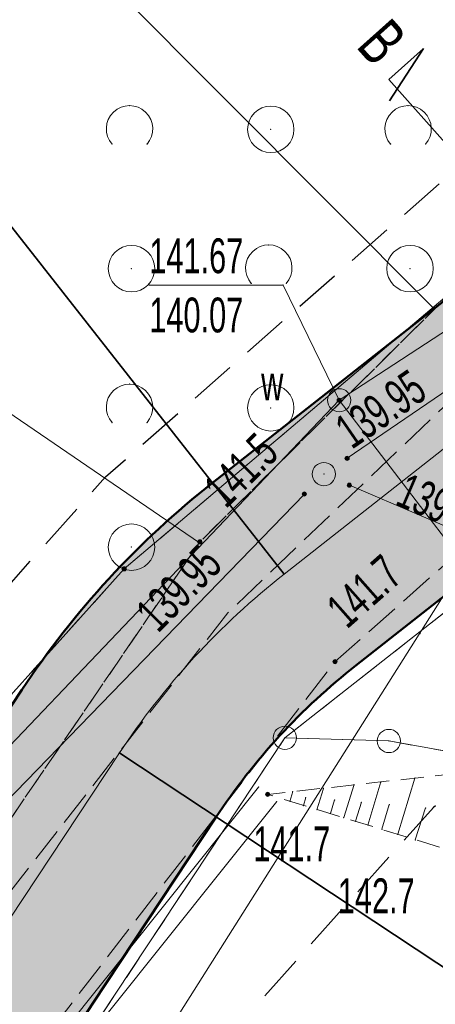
# Model space of a CAD drawing. Extents: x 6456700 to 6518119, y 5963420 to 5980059.
# Tile 178 of 256: x 6512452.55 to 6512461.51, y 5966202.47 to 5966223.68. Entities that reach past the tile are written whole.
import ezdxf
from ezdxf.enums import TextEntityAlignment as Align

# ---------------------------------------------------------------- set-up
doc = ezdxf.new("R2010")
doc.units = 0
doc.header["$MEASUREMENT"] = 0
for name, pattern in [('L_0_03', [1, 0.5, -0.5]), ('L_0_04', [1.5, 1, -0.5]), ('L_0_52', [1, 0.75, -0.25]), ('L_0_5A', [0.75, 0.5, -0.25])]:
    doc.linetypes.add(name, pattern=pattern)
doc.layers.get('0').update_dxf_attribs({"color": 2, "linetype": 'CONTINUOUS', "lineweight": 5})
for name, color, linetype, lineweight in [('000_Inne__niezydentyfikowane_', 7, 'CONTINUOUS', 18), ('18mm Kreska ciągła', 7, 'CONTINUOUS', 18), ('202_punkt_graniczny', 7, 'CONTINUOUS', 18), ('203_punkt_graniczny', 7, 'CONTINUOUS', 18), ('218_kontur_uzytku_gruntowego', 96, 'L_0_03', 18), ('219_dzialka_ewidencyjna', 7, 'CONTINUOUS', 18), ('35mm Ciągła', 7, 'CONTINUOUS', 35), ('50mm Kreska ciągła', 7, 'CONTINUOUS', 50), ('9mm Kreska ciągła', 252, 'CONTINUOUS', 9), ('jezdnia', 7, 'CONTINUOUS', 18), ('komora_podziemna', 7, 'CONTINUOUS', 18), ('komora_podziemna_Atr17', 7, 'CONTINUOUS', 18), ('ogrodzenie_trwale', 7, 'CONTINUOUS', 18), ('pikieta_naturalna', 7, 'CONTINUOUS', 18), ('pikieta_naturalna_Atr2', 7, 'CONTINUOUS', 18), ('przewod_elektroenergetyczny_niskiego_napiecia', 7, 'CONTINUOUS', 18), ('przewod_kanalizacyjny', 7, 'CONTINUOUS', 18), ('przewod_wodociagowy', 7, 'CONTINUOUS', 18), ('rzedna', 7, 'CONTINUOUS', 18), ('rzedna_Atr2', 7, 'CONTINUOUS', 18), ('rzedna_Atr3', 7, 'CONTINUOUS', 18), ('sciana_oporowa__linia_', 7, 'CONTINUOUS', 18), ('skarpa_nieumocniona', 7, 'CONTINUOUS', 18), ('studnia_kanalizacyjna', 7, 'CONTINUOUS', 18), ('zadrzewienie__zakrzewienie', 7, 'CONTINUOUS', 18), ('Zakres', 7, 'CONTINUOUS', 18)]:
    doc.layers.add(name, color=color, linetype=linetype, lineweight=lineweight)
doc.styles.get("Standard").update_dxf_attribs({"font": 'txt', "width": 0.75})
doc.styles.add('Znaczniki', font='GOTHIC.TTF', dxfattribs={"width": 0.7})

# ---------------------------------------------------------------- blocks, each defined once
blk = doc.blocks.new('mdcp_nowa')
at = {"layer": '203_punkt_graniczny', "linetype": 'Continuous', "lineweight": 18}
blk.add_hatch(color=18, dxfattribs=at).paths.add_polyline_path([(6495186.02, 5982662.805, 1), (6495186.02, 5982662.895, 1)])
at = {"layer": 'pikieta_naturalna', "linetype": 'Continuous', "lineweight": 18}
for points in [[(6495187.65, 5982663.385, 1), (6495187.65, 5982663.475, 1)], [(6495190.56, 5982660.805, 1), (6495190.56, 5982660.895, 1)], [(6495189.11, 5982657.945, 1), (6495189.11, 5982658.035, 1)]]:
    blk.add_hatch(color=18, dxfattribs=at).paths.add_polyline_path(points)
at = {"layer": 'rzedna', "linetype": 'Continuous', "lineweight": 18}
for points in [[(6495190.65, 5982666.435, 1), (6495190.65, 5982666.525, 1)], [(6495190.82, 5982665.185, 1), (6495190.82, 5982665.275, 1)], [(6495190.87, 5982664.605, 1), (6495190.87, 5982664.695, 1)], [(6495189.9, 5982664.415, 1), (6495189.9, 5982664.505, 1)]]:
    blk.add_hatch(color=18, dxfattribs=at).paths.add_polyline_path(points)
at = {"layer": '000_Inne__niezydentyfikowane_', "linetype": 'Continuous', "lineweight": 18, "flags": 128}
for points in [[(6495187.64, 5982663.41), (6495170.26, 5982675.29)], [(6495192.7, 5982668.44), (6495185.87, 5982675.31)], [(6495190.75, 5982657.49), (6495190.97, 5982658.2)], [(6495191.27, 5982657.33), (6495191.55, 5982658.26)], [(6495191.91, 5982657.13), (6495192.28, 5982658.34)], [(6495189.59, 5982657.84), (6495189.65, 5982658.05)], [(6495190.17, 5982657.66), (6495190.31, 5982658.12)], [(6495189.88, 5982657.75), (6495189.93, 5982657.92)], [(6495190.46, 5982657.58), (6495190.55, 5982657.87)], [(6495191, 5982657.41), (6495191.13, 5982657.82)], [(6495191.57, 5982657.24), (6495191.73, 5982657.77)], [(6495192.29, 5982657.01), (6495192.51, 5982657.7)]]:
    blk.add_lwpolyline(points, dxfattribs=at)
at = {"layer": '000_Inne__niezydentyfikowane_'}
for p in [(6495192.7, 5982668.44), (6495187.64, 5982663.41), (6495190.97, 5982658.2), (6495191.55, 5982658.26), (6495192.28, 5982658.34), (6495189.65, 5982658.05), (6495190.31, 5982658.12), (6495189.59, 5982657.84), (6495189.93, 5982657.92), (6495190.55, 5982657.87), (6495191.13, 5982657.82), (6495191.73, 5982657.77), (6495189.88, 5982657.75), (6495190.17, 5982657.66), (6495190.46, 5982657.58), (6495192.51, 5982657.7), (6495190.75, 5982657.49), (6495191, 5982657.41), (6495191.27, 5982657.33), (6495191.57, 5982657.24), (6495191.91, 5982657.13), (6495192.29, 5982657.01)]:
    blk.add_point(p, dxfattribs=at)
at = {"layer": '202_punkt_graniczny', "color": 7, "linetype": 'Continuous', "lineweight": 18}
for centre in [(6495189.48, 5982659.21), (6495191.72, 5982659.14)]:
    blk.add_circle(centre, 0.25, dxfattribs=at)
at = {"layer": '202_punkt_graniczny'}
for p in [(6495189.48, 5982659.21), (6495191.72, 5982659.14)]:
    blk.add_point(p, dxfattribs=at)
at = {"layer": '203_punkt_graniczny', "color": 7, "linetype": 'Continuous', "lineweight": 18}
blk.add_circle((6495186.02, 5982662.85), 0.045, dxfattribs=at)
at = {"layer": '203_punkt_graniczny'}
blk.add_point((6495186.02, 5982662.85), dxfattribs=at)
at = {"layer": '218_kontur_uzytku_gruntowego', "lineweight": 18, "flags": 128}
for points in [[(6495186.02, 5982662.85), (6495204.6, 5982678.58)], [(6495196.95, 5982665.08), (6495189.48, 5982659.21)], [(6495177.35, 5982653.2), (6495186.02, 5982662.85)], [(6495183.86, 5982650.71), (6495189.48, 5982659.21)], [(6495189.48, 5982659.21), (6495191.72, 5982659.14)], [(6495191.72, 5982659.14), (6495194.59, 5982658.63)]]:
    blk.add_lwpolyline(points, dxfattribs=at)
at = {"layer": '218_kontur_uzytku_gruntowego'}
for p in [(6495186.02, 5982662.85), (6495186.02, 5982662.85), (6495186.02, 5982662.85), (6495186.02, 5982662.85), (6495189.48, 5982659.21), (6495189.48, 5982659.21), (6495189.48, 5982659.21), (6495189.48, 5982659.21), (6495189.48, 5982659.21), (6495189.48, 5982659.21), (6495191.72, 5982659.14), (6495191.72, 5982659.14), (6495191.72, 5982659.14), (6495191.72, 5982659.14)]:
    blk.add_point(p, dxfattribs=at)
at = {"layer": '219_dzialka_ewidencyjna', "color": 3, "linetype": 'Continuous', "lineweight": 18, "flags": 128}
for points in [[(6495186.02, 5982662.85), (6495204.6, 5982678.58)], [(6495189.48, 5982659.21), (6495196.95, 5982665.08)], [(6495177.35, 5982653.2), (6495186.02, 5982662.85)], [(6495183.86, 5982650.71), (6495189.48, 5982659.21)], [(6495189.48, 5982659.21), (6495191.72, 5982659.14)], [(6495191.72, 5982659.14), (6495194.59, 5982658.63)]]:
    blk.add_lwpolyline(points, dxfattribs=at)
at = {"layer": '219_dzialka_ewidencyjna', "color": 3}
for p in [(6495186.02, 5982662.85), (6495186.02, 5982662.85), (6495189.48, 5982659.21), (6495189.48, 5982659.21), (6495189.48, 5982659.21), (6495191.72, 5982659.14), (6495191.72, 5982659.14)]:
    blk.add_point(p, dxfattribs=at)
at = {"layer": 'jezdnia', "color": 7, "linetype": 'L_0_52', "lineweight": 18, "flags": 128}
blk.add_lwpolyline([(6495195.83, 5982978.97), (6495200.77, 5982990.52), (6495203.76, 5983005.28), (6495200.35, 5983025.82), (6495193.24, 5983036.29), (6495189.14, 5983049.6), (6495185.12, 5983067.8), (6495183.17, 5983077.08), (6495178.19, 5983089.73), (6495174.64, 5983098.86), (6495168.43, 5983115.09), (6495161.55, 5983133.83), (6495154.76, 5983147.58), (6495144.33, 5983166.27), (6495135.54, 5983182.13), (6495131.43, 5983212.99), (6495131.68, 5983233.26), (6495131.46, 5983243.99), (6495128.32, 5983280.81), (6495127.29, 5983298.52), (6495124.19, 5983336.19), (6495123.5, 5983344), (6495121.28, 5983367.92), (6495119.64, 5983396.13), (6495116.73, 5983412.76), (6495117.19, 5983441.35), (6495116.43, 5983457.42), (6495115.48, 5983476.53), (6495115.11, 5983482.62), (6495112.3, 5983484.4), (6495091.45, 5983481.81), (6495091.37, 5983484.19), (6495109.96, 5983486.92), (6495113.25, 5983490.41), (6495113.24, 5983503.43), (6495112.69, 5983521.82), (6495113.13, 5983545.8), (6495113.51, 5983566.95), (6495116.02, 5983585), (6495118.4, 5983609.28), (6495123.42, 5983650.06), (6495131.2, 5983686.54), (6495140.07, 5983719.72), (6495146.41, 5983753.33), (6495149.05, 5983763.24), (6495154.18, 5983776.85), (6495160.67, 5983784.68), (6495175.29, 5983798.4), (6495197.26, 5983816.17), (6495217.4, 5983831.86), (6495238.65, 5983846.53), (6495263.72, 5983869.02), (6495276.39, 5983884.8), (6495285.32, 5983901), (6495289.2, 5983910.41), (6495292.89, 5983924.2), (6495294.78, 5983930.12), (6495299.2, 5983944.93), (6495304.61, 5983964.52), (6495307.5, 5983979.46), (6495307.59, 5983992.22), (6495306.46, 5984009.09), (6495305.69, 5984028.3), (6495305.67, 5984038.17), (6495300.99, 5984057.07), (6495297.28, 5984082.3), (6495291.79, 5984107.54), (6495288.36, 5984130.45), (6495280.64, 5984151.56), (6495274.64, 5984171.22), (6495270.98, 5984181.26), (6495273.99, 5984181.03), (6495276.87, 5984171.8), (6495283.5, 5984152.14), (6495291.35, 5984131.82), (6495294.78, 5984110.77), (6495299.68, 5984081.31), (6495303.27, 5984060.79), (6495332.62, 5984062.58), (6495350.78, 5984065.69), (6495352.73, 5984070.57), (6495357.63, 5984062.1), (6495352.37, 5984062.87), (6495334.16, 5984059.86), (6495303.89, 5984056.79), (6495307.64, 5984045.46), (6495309.06, 5984037.47), (6495310.62, 5984029.01), (6495312.95, 5983997.49), (6495310.44, 5983991.82), (6495310.09, 5983979.31), (6495307.08, 5983963.82), (6495301.68, 5983944.67), (6495295.97, 5983923.79), (6495292.77, 5983913.71), (6495290.13, 5983906.38), (6495284.32, 5983893.37), (6495278.05, 5983883.04), (6495264.46, 5983865.44), (6495239.09, 5983842.69), (6495219.23, 5983829.73), (6495216.93, 5983819.97), (6495223.58, 5983813.84), (6495228.16, 5983809.41), (6495224.21, 5983807.55), (6495214.94, 5983813.05), (6495207.87, 5983817.5), (6495201.24, 5983815.27), (6495178.34, 5983796.41), (6495165.6, 5983786.15), (6495159.73, 5983777.73), (6495154.77, 5983771.17), (6495151.16, 5983759.97), (6495150.26, 5983749.93), (6495142.6, 5983719.51), (6495134.42, 5983684.95), (6495127.4, 5983650.76), (6495120.08, 5983602.2), (6495117.42, 5983578.29), (6495115.94, 5983567.9), (6495115.38, 5983544.13), (6495115.07, 5983520.98), (6495115.65, 5983504.52), (6495116.24, 5983490.91), (6495120.25, 5983487.29), (6495126.33, 5983487.84), (6495143.65, 5983489.58), (6495144.46, 5983486.94), (6495127.88, 5983485.15), (6495121.64, 5983482.36), (6495118.37, 5983476.22), (6495119.55, 5983458.22), (6495119.45, 5983441.1), (6495120.18, 5983413.18), (6495121.99, 5983405.13), (6495126.07, 5983403.29), (6495130.48, 5983403.23), (6495129.73, 5983399.77), (6495124.35, 5983396.96), (6495123.73, 5983368.04), (6495126.63, 5983336.2), (6495129.59, 5983298.85), (6495131.1, 5983280.79), (6495133, 5983262.8), (6495134.25, 5983243.51), (6495134.8, 5983233.03), (6495133.67, 5983213.6), (6495138.07, 5983181.73), (6495146.27, 5983167.62), (6495157.18, 5983147.99), (6495163.68, 5983134.39), (6495170.96, 5983115.51), (6495175.46, 5983104.48), (6495181.17, 5983100.74), (6495199.93, 5983101.55), (6495199.17, 5983099.07), (6495182.34, 5983097.53), (6495180.35, 5983094.32), (6495185.39, 5983081.2), (6495192.07, 5983052.44), (6495195.58, 5983038.04), (6495198.53, 5983033.23), (6495203.76, 5983025.83), (6495206.13, 5983003.89), (6495202.54, 5982989.27), (6495201.18, 5982984.38), (6495199.22, 5982977.33), (6495199.31, 5982965.37), (6495200.17, 5982948.62), (6495203.01, 5982926.24), (6495205.43, 5982907.13), (6495210.02, 5982873.53), (6495214.31, 5982847.66), (6495217.75, 5982836.69), (6495222.16, 5982822), (6495228.36, 5982806.97), (6495230.37, 5982804.25), (6495235.28, 5982800.03), (6495240.12, 5982797.03), (6495226.36, 5982801.25), (6495225.42, 5982799.59), (6495224.16, 5982791.52), (6495222.71, 5982778.54), (6495222.21, 5982760.62), (6495221.26, 5982748.78), (6495217.72, 5982722.5), (6495220.89, 5982699.43), (6495222.63, 5982688.01), (6495226.82, 5982681.43), (6495232.44, 5982678.09), (6495238.57, 5982677.74), (6495238.58, 5982674.2), (6495234.94, 5982674.18), (6495222.7, 5982675.95), (6495211.13, 5982675.67), (6495203.44, 5982672.24), (6495190.56, 5982660.85), (6495183.64, 5982651.87), (6495180.18, 5982645.51), (6495176.56, 5982638.14), (6495173.06, 5982629.9), (6495169.79, 5982622.28), (6495168.95, 5982621.1), (6495167.1, 5982622.09), (6495169.54, 5982629.99), (6495175.88, 5982643.52), (6495181.21, 5982652.88), (6495188.25, 5982661.9), (6495200.25, 5982673.34), (6495211.64, 5982680.53), (6495218.14, 5982692.06), (6495218.39, 5982699.72), (6495215.1, 5982723.62), (6495216.08, 5982729.8), (6495218.41, 5982743.49), (6495220.09, 5982761.04), (6495220.41, 5982779.3), (6495221.74, 5982791.03), (6495222.5, 5982799.07), (6495220.92, 5982803.86), (6495210.51, 5982812.59), (6495206.38, 5982817.94), (6495202.5, 5982823.86), (6495197.41, 5982834.99), (6495191.07, 5982840.79), (6495178.96, 5982851.25), (6495180.72, 5982852.83), (6495192.33, 5982842.82), (6495193.9, 5982841.49), (6495196.29, 5982839.47), (6495200.7, 5982838.43), (6495206.86, 5982825.62), (6495210.11, 5982820.87), (6495214.26, 5982814.71), (6495221.36, 5982809.09), (6495224.36, 5982806.84), (6495223.38, 5982810.9), (6495218.5, 5982823.84), (6495214.57, 5982836.22), (6495211.53, 5982847.15), (6495206.8, 5982872.08), (6495202.64, 5982906.51), (6495199.04, 5982926.21), (6495196.67, 5982948.55), (6495195.68, 5982964.58)], close=True, dxfattribs=at)
at = {"layer": 'jezdnia'}
for p in [(6495188.25, 5982661.9), (6495190.56, 5982660.85)]:
    blk.add_point(p, dxfattribs=at)
at = {"layer": 'komora_podziemna', "color": 5, "linetype": 'Continuous', "lineweight": 13}
blk.add_circle((6495190.65, 5982666.48), 0.25, dxfattribs=at)
at = {"layer": 'komora_podziemna'}
blk.add_point((6495190.65, 5982666.48), dxfattribs=at)
at = {"layer": 'ogrodzenie_trwale'}
for p in [(6495192.39, 5982661.45), (6495192.39, 5982661.45), (6495189.11, 5982657.99)]:
    blk.add_point(p, dxfattribs=at)
at = {"layer": 'pikieta_naturalna', "color": 7, "linetype": 'Continuous', "lineweight": 18}
for centre in [(6495187.65, 5982663.43), (6495190.56, 5982660.85), (6495189.11, 5982657.99)]:
    blk.add_circle(centre, 0.045, dxfattribs=at)
at = {"layer": 'pikieta_naturalna'}
for p in [(6495187.65, 5982663.43), (6495190.56, 5982660.85), (6495189.11, 5982657.99)]:
    blk.add_point(p, dxfattribs=at)
at = {"layer": 'przewod_elektroenergetyczny_niskiego_napiecia', "color": 1, "linetype": 'Continuous', "lineweight": 18, "flags": 128}
blk.add_lwpolyline([(6495186.65, 5982652.39), (6495203.13, 5982678.47)], dxfattribs=at)
at = {"layer": 'przewod_kanalizacyjny', "color": 34, "linetype": 'Continuous', "lineweight": 18, "flags": 128}
for points in [[(6495190.82, 5982665.23), (6495208.41, 5982677.24)], [(6495195.5, 5982662.67), (6495190.87, 5982664.65)], [(6495179.3, 5982653.53), (6495189.9, 5982664.46)]]:
    blk.add_lwpolyline(points, dxfattribs=at)
at = {"layer": 'przewod_kanalizacyjny'}
for p in [(6495190.82, 5982665.23), (6495190.87, 5982664.65), (6495189.9, 5982664.46)]:
    blk.add_point(p, dxfattribs=at)
at = {"layer": 'przewod_wodociagowy', "color": 5, "linetype": 'Continuous', "lineweight": 18, "flags": 128}
for points in [[(6495141.74, 5982586.62), (6495142.18, 5982588.3), (6495155.04, 5982602.15), (6495166.84, 5982620.28), (6495169.54, 5982626.28), (6495170.45, 5982629.21), (6495171.51, 5982640.57), (6495178.33, 5982653.56), (6495190.65, 5982666.48), (6495208.75, 5982678.3), (6495220.98, 5982677.43), (6495221.38, 5982677.4)], [(6495195.67, 5982661.63), (6495194.88, 5982660.95), (6495190.65, 5982666.48)]]:
    blk.add_lwpolyline(points, dxfattribs=at)
at = {"layer": 'przewod_wodociagowy'}
blk.add_point((6495190.65, 5982666.48), dxfattribs=at)
blk.add_point((6495190.65, 5982666.48), dxfattribs=at)
at = {"layer": 'rzedna', "color": 7, "linetype": 'Continuous', "lineweight": 18}
for centre in [(6495190.65, 5982666.48), (6495190.82, 5982665.23), (6495190.87, 5982664.65), (6495189.9, 5982664.46)]:
    blk.add_circle(centre, 0.045, dxfattribs=at)
at = {"layer": 'rzedna'}
for p in [(6495190.65, 5982666.48), (6495190.82, 5982665.23), (6495190.87, 5982664.65), (6495189.9, 5982664.46)]:
    blk.add_point(p, dxfattribs=at)
at = {"layer": 'rzedna_Atr2', "color": 7, "linetype": 'Continuous', "lineweight": 18, "flags": 128}
blk.add_lwpolyline([(6495190.65, 5982666.48), (6495189.44, 5982668.96), (6495186.56, 5982668.96)], dxfattribs=at)
at = {"layer": 'rzedna_Atr2'}
for p in [(6495186.56, 5982668.96), (6495189.44, 5982668.96), (6495190.65, 5982666.48)]:
    blk.add_point(p, dxfattribs=at)
at = {"layer": 'sciana_oporowa__linia_', "color": 7, "linetype": 'Continuous', "lineweight": 18, "flags": 128}
for points in [[(6495176.101, 5982628.907), (6495172.525, 5982629.631), (6495176.332, 5982638.244), (6495179.962, 5982645.633), (6495184.106, 5982652.126), (6495188.915, 5982658.146)], [(6495176.219, 5982629.393), (6495173.595, 5982630.169), (6495176.787, 5982638.036), (6495180.398, 5982645.387), (6495184.513, 5982651.834), (6495189.305, 5982657.834)]]:
    blk.add_lwpolyline(points, dxfattribs=at)
at = {"layer": 'sciana_oporowa__linia_'}
for p in [(6495188.915, 5982658.146), (6495189.305, 5982657.834)]:
    blk.add_point(p, dxfattribs=at)
at = {"layer": 'skarpa_nieumocniona', "color": 7, "linetype": 'L_0_5A', "lineweight": 18, "flags": 128}
for points in [[(6495164.9, 5982649.94), (6495163.09, 5982656.15), (6495163.22, 5982669.76), (6495188.38, 5982689.5), (6495186.2, 5982708.84), (6495198.1, 5982771.69), (6495189.71, 5982797.13), (6495190.11, 5982813.04), (6495182.48, 5982827.31), (6495178.96, 5982851.25), (6495191.07, 5982840.79), (6495191.62, 5982834.85), (6495199.04, 5982823.27), (6495211.41, 5982810.19), (6495217.82, 5982801.43), (6495220.68, 5982793.48), (6495219.14, 5982761.8), (6495218.03, 5982751.42), (6495216.68, 5982735.87), (6495213.76, 5982722.16), (6495216.69, 5982694.74), (6495210.67, 5982683.55), (6495198.18, 5982673.88), (6495187.65, 5982663.43), (6495180.03, 5982652.28), (6495172.14, 5982641.91), (6495170.9, 5982640.23)], [(6495199.28, 5982658.8), (6495202.58, 5982663.08), (6495207.64, 5982666.53), (6495204.34, 5982662.37), (6495201.62, 5982656.82), (6495201.28, 5982654.83), (6495193.28, 5982656.71), (6495189.11, 5982657.99), (6495197.16, 5982658.88)]]:
    blk.add_lwpolyline(points, close=True, dxfattribs=at)
at = {"layer": 'skarpa_nieumocniona'}
for p in [(6495187.65, 5982663.43), (6495187.65, 5982663.43), (6495189.11, 5982657.99), (6495189.11, 5982657.99)]:
    blk.add_point(p, dxfattribs=at)
at = {"layer": 'studnia_kanalizacyjna', "color": 34, "linetype": 'Continuous', "lineweight": 13}
blk.add_circle((6495190.32, 5982664.89), 0.25, dxfattribs=at)
at = {"layer": 'studnia_kanalizacyjna'}
blk.add_point((6495190.32, 5982664.89), dxfattribs=at)
at = {"layer": 'zadrzewienie__zakrzewienie', "color": 7, "linetype": 'L_0_5A', "lineweight": 18, "flags": 128}
blk.add_lwpolyline([(6495198.18, 5982673.88), (6495187.65, 5982663.43), (6495180.03, 5982652.28), (6495172.14, 5982641.91), (6495170.9, 5982640.23), (6495164.9, 5982649.94), (6495163.09, 5982656.15), (6495163.22, 5982669.76), (6495188.38, 5982689.5)], close=True, dxfattribs=at)
at = {"layer": 'zadrzewienie__zakrzewienie', "color": 7, "linetype": 'Continuous', "lineweight": 18}
for centre in [(6495189.176, 5982672.316), (6495186.176, 5982669.316), (6495192.176, 5982669.316), (6495189.176, 5982666.316), (6495186.176, 5982663.316)]:
    blk.add_circle(centre, 0.5, dxfattribs=at)
for centre in [(6495186.134, 5982672.327), (6495192.134, 5982672.327), (6495189.134, 5982669.327), (6495186.134, 5982666.327)]:
    blk.add_arc(centre, 0.5, 318.85, 221.162, dxfattribs=at)
at = {"layer": 'zadrzewienie__zakrzewienie'}
for p in [(6495186.134, 5982672.827), (6495192.134, 5982672.827), (6495189.176, 5982672.316), (6495185.758, 5982671.998), (6495186.51, 5982671.998), (6495191.758, 5982671.998), (6495192.51, 5982671.998), (6495189.134, 5982669.827), (6495186.176, 5982669.316), (6495192.176, 5982669.316), (6495188.758, 5982668.998), (6495189.51, 5982668.998), (6495186.134, 5982666.827), (6495189.176, 5982666.316), (6495185.758, 5982665.998), (6495186.51, 5982665.998), (6495186.176, 5982663.316), (6495187.65, 5982663.43)]:
    blk.add_point(p, dxfattribs=at)
at = {"layer": 'Zakres', "linetype": 'L_0_04', "lineweight": 25, "flags": 128}
blk.add_lwpolyline([(6495113.77, 5985050.22), (6495121.12, 5984877.07), (6495125.76, 5984757.87), (6495129.89, 5984649.81), (6495141.08, 5984611.3), (6495145.77, 5984544.53), (6495147.36, 5984487.27), (6495157.22, 5984392.07), (6495162.95, 5984387.45), (6495180.24, 5984384.16), (6495229.5, 5984386.61), (6495251.65, 5984373.41), (6495258.77, 5984357.12), (6495255.44, 5984330.44), (6495250.77, 5984304.39), (6495252.21, 5984282.78), (6495255.46, 5984256.45), (6495254.94, 5984238.25), (6495266.4, 5984211), (6495277.24, 5984182.33), (6495294.2, 5984133.19), (6495300.94, 5984095.37), (6495313.24, 5984037.69), (6495317.44, 5983978.18), (6495300.35, 5983922.18), (6495282.35, 5983883.38), (6495266.21, 5983862.23), (6495242.03, 5983839.67), (6495211.11, 5983816.86), (6495158.26, 5983772.66), (6495130.6, 5983651.16), (6495116.31, 5983543.43), (6495129.51, 5983346.73), (6495134.58, 5983264.71), (6495139.64, 5983186.97), (6495193.25, 5983077.94), (6495199.2, 5983041.97), (6495206.23, 5983026), (6495208.96, 5983004.88), (6495202.27, 5982979.48), (6495202.42, 5982950.13), (6495209.35, 5982897.38), (6495215.97, 5982850.34), (6495228.6, 5982809.97), (6495226.85, 5982778.82), (6495225.04, 5982750.56), (6495220.26, 5982723.37), (6495226.54, 5982679.97), (6495206.06, 5982669.48), (6495192.68, 5982657.71), (6495184.57, 5982648.65), (6495174.78, 5982624.58), (6495164.23, 5982604.61), (6495150.7, 5982588.3), (6495137.69, 5982582.43), (6495118.26, 5982573.75), (6495100.35, 5982558.42), (6495090.36, 5982544.99), (6495075.87, 5982519.06), (6495060.83, 5982499.68), (6495049.41, 5982485.49), (6495035.07, 5982459.7), (6495006.7, 5982406.64), (6494980.89, 5982351.84), (6494944.35, 5982293.29), (6494925.72, 5982250.11), (6494905.2, 5982190.37), (6494898.43, 5982153.5), (6494879.51, 5982063.89), (6494864.14, 5981992.66), (6494816.93, 5981768.61), (6494777.79, 5981577.7), (6494739.84, 5981394.72), (6494718.65, 5981297.89), (6494716.45, 5981237.31), (6494738.62, 5981208.21), (6494776.48, 5981173.06), (6494817.16, 5981137.44), (6494847.63, 5981109.8), (6494877.39, 5981077.08), (6494912.75, 5981030.55), (6494916.06, 5981014.71), (6494903.86, 5980957.01), (6494916.13, 5980953.51), (6494892.32, 5980927.59), (6494850.7, 5980858.8), (6494806.81, 5980779.89), (6494785.1, 5980753.49), (6494715.22, 5980723.29), (6494679.96, 5980686.78), (6494651.35, 5980651.29), (6494549.14, 5980683.24), (6494511.84, 5980659.66), (6494443.61, 5980630.33), (6494428.78, 5980598.6), (6494431.58, 5980579.46), (6494420.56, 5980549.76), (6494416.45, 5980528.2), (6494403.86, 5980507.16), (6494388.89, 5980482.96), (6494365.32, 5980407.99), (6494335.67, 5980315.15), (6494332.29, 5980297.41), (6494335.1, 5980278.18), (6494347.25, 5980254.84), (6494336.79, 5980250.09), (6494300.04, 5980271.34), (6494320.8, 5980301.43), (6494336.81, 5980349.17), (6494344.85, 5980380.92), (6494360.85, 5980437.13), (6494374.18, 5980476.38), (6494386.14, 5980498.84), (6494403.02, 5980528.52), (6494411.33, 5980563.19), (6494420.84, 5980586.25), (6494420.25, 5980601.11), (6494434.95, 5980635.94), (6494446.75, 5980644.99), (6494465.77, 5980647.27), (6494513.02, 5980669.46), (6494507.85, 5980679.68), (6494547.89, 5980705.83), (6494570.06, 5980691.34), (6494636.17, 5980669.05), (6494706.14, 5980756.86), (6494742.78, 5980772.58), (6494798.53, 5980814.27), (6494826.12, 5980867.97), (6494849.57, 5980908.6), (6494845.35, 5980942.01), (6494853.94, 5980970.83), (6494891.08, 5980960.54), (6494890.11, 5980965.73), (6494903.94, 5981025.69), (6494869.98, 5981070.3), (6494770.97, 5981160.58), (6494728.18, 5981200.64), (6494706.13, 5981229.56), (6494707.94, 5981299.75), (6494728.84, 5981398.1), (6494767.06, 5981580.19), (6494806.17, 5981770.55), (6494854.36, 5981994.76), (6494869.73, 5982065.97), (6494888.61, 5982155.44), (6494891.67, 5982173.95), (6494895.82, 5982197.45), (6494916.38, 5982253.72), (6494935.47, 5982297.95), (6494954.97, 5982331.67), (6494972.09, 5982356.64), (6494997.76, 5982411.14), (6495026.29, 5982464.48), (6495041.09, 5982491.09), (6495052.99, 5982505.88), (6495067.51, 5982524.6), (6495081.94, 5982550.43), (6495092.99, 5982565.28), (6495112.86, 5982582.29), (6495133.59, 5982591.55), (6495144.48, 5982596.46), (6495155.87, 5982610.19), (6495165.7, 5982628.8), (6495175.96, 5982654.03), (6495185.62, 5982664.83), (6495200.4, 5982677.82), (6495212.49, 5982688.04), (6495209.64, 5982723.43), (6495215.22, 5982750.57), (6495216.87, 5982779.54), (6495218.31, 5982809.31), (6495206.86, 5982847.92), (6495199.44, 5982894.74), (6495192.11, 5982948.71), (6495190.16, 5982979.24), (6495183.47, 5983075.16), (6495129.79, 5983184.34), (6495124.6, 5983264.07), (6495119.53, 5983346.09), (6495106.27, 5983543.75), (6495120.74, 5983652.9), (6495148.75, 5983779.42), (6495204.15, 5983826.04), (6495273.41, 5983889.36), (6495288.53, 5983927.42), (6495300.83, 5983964.69), (6495303.91, 5983980.14), (6495301.32, 5984039.55), (6495291.1, 5984093.63), (6495284.5, 5984130.67), (6495267.84, 5984178.93), (6495257.12, 5984207.3), (6495244.96, 5984236.19), (6495244.79, 5984255.42), (6495242.25, 5984281.97), (6495240.71, 5984304.95), (6495245.55, 5984331.94), (6495248.51, 5984355.64), (6495243.77, 5984366.47), (6495226.98, 5984376.47), (6495179.54, 5984374.12), (6495158.61, 5984378.09), (6495147.7, 5984386.91), (6495137.38, 5984486.61), (6495135.78, 5984544.04), (6495131.18, 5984609.54), (6495119.95, 5984648.2), (6495115.76, 5984757.49), (6495111.12, 5984876.67), (6495103.73, 5985050.93), (6495109.36, 5985081.73), (6495120.41, 5985085.88)], close=True, dxfattribs=at)
at = {"layer": 'Zakres'}
for p in [(6495185.62, 5982664.83), (6495192.68, 5982657.71)]:
    blk.add_point(p, dxfattribs=at)
at = {"layer": 'komora_podziemna_Atr17', "color": 7, "lineweight": 15, "width": 0.66}
blk.add_text('w', height=0.75, dxfattribs=at).set_placement((6495188.969, 5982667.23), align=Align.TOP_LEFT)
at = {"layer": 'pikieta_naturalna_Atr2', "color": 7, "lineweight": 15, "width": 0.66}
for s, rotation, p in [('141.5', 44.8, (6495187.68, 5982664.66)), ('141.7', 41.5, (6495190.32, 5982662.1))]:
    blk.add_text(s, height=0.75, rotation=rotation, dxfattribs=at).set_placement(p, align=Align.TOP_LEFT)
for s, p in [('141.7', (6495188.8, 5982657.3)), ('142.7', (6495190.62, 5982656.18))]:
    blk.add_text(s, height=0.75, dxfattribs=at).set_placement(p, align=Align.TOP_LEFT)
at = {"layer": 'rzedna_Atr2', "color": 7, "lineweight": 15, "width": 0.66}
blk.add_text('141.67', height=0.75, dxfattribs=at).set_placement((6495186.56, 5982669.968), align=Align.TOP_LEFT)
for s, rotation, p in [('139.95', 34.6, (6495190.494, 5982666.027)), ('139.93', 336.8, (6495192.125, 5982664.93)), ('139.95', 45.5, (6495186.215, 5982661.975))]:
    blk.add_text(s, height=0.75, rotation=rotation, dxfattribs=at).set_placement(p, align=Align.TOP_LEFT)
at = {"layer": 'rzedna_Atr3', "color": 7, "lineweight": 15, "width": 0.66}
blk.add_text('140.07', height=0.75, dxfattribs=at).set_placement((6495186.56, 5982668.692), align=Align.TOP_LEFT)

msp = doc.modelspace()

# ---------------------------------------------------------------- block references
at = {"linetype": 'ByBlock'}
msp.add_blockref('mdcp_nowa', (17268.786, -16450.998), dxfattribs=at)

# ---------------------------------------------------------------- next in the draw order: hatches: boundary and pattern name
at = {"layer": '9mm Kreska ciągła'}
h = msp.add_hatch(dxfattribs=at)
h.set_pattern_fill('SAND_AND_LIME', color=4, scale=0.1)
h.set_pattern_definition([(37.5, (6512163.41104, 5965706.02106), (-0.006803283, 0.208096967), [0, -0.16416, 0, -0.1836, 0, -0.1755]), (7.5, (6512163.41104, 5965706.02106), (0.19113588, 0.30479178), [0, -0.08856, 0, -0.14796, 0, -0.0567]), (-32.5, (6512163.2782, 5965706.02106), (0.33632732, 0.00061118), [0, -0.054, 0, -0.1944, 0, -0.2538]), (-42.5, (6512163.2782, 5965706.02106), (0.32466167, 0.09478896), [0, -0.027, 0, -0.12744, 0, -0.1458])])
edge = h.paths.add_edge_path()
edge.add_line((6512494.454, 5966351.121), (6512492.815, 5966327.914))
edge.add_arc((6512641.445, 5966317.419), 149, 175.96099, 178.25385)
edge.add_line((6512492.514, 5966321.96), (6512491.933, 5966302.891))
edge.add_arc((6512440.957, 5966304.445), 51, 348.133, 358.2538, ccw=False)
edge.add_line((6512490.867, 5966293.957), (6512486.741, 5966274.321))
edge.add_arc((6512500.441, 5966271.442), 14, 168.133, 189.6608)
edge.add_line((6512486.64, 5966269.093), (6512490.395, 5966247.035))
edge.add_line((6512490.395, 5966247.035), (6512490.607, 5966245.791))
edge.add_arc((6512474.833, 5966243.106), 16, 357.4133, 369.6608, ccw=False)
edge.add_line((6512490.817, 5966242.384), (6512490.724, 5966240.322))
edge.add_arc((6512474.74, 5966241.044), 16, 304.6947, 357.4133, ccw=False)
edge.add_line((6512483.848, 5966227.889), (6512479.157, 5966224.642))
edge.add_arc((6512563.968, 5966102.134), 149, 124.69475, 128.17467)
edge.add_line((6512471.877, 5966219.268), (6512459.798, 5966209.771))
edge.add_arc((6512468.451, 5966198.766), 14, 128.1747, 146.5283)
edge.add_line((6512456.773, 5966206.487), (6512454.137, 5966202.499))
edge.add_arc((6512536.718, 5966147.898), 99, 146.52826, 150.19331)
edge.add_line((6512450.815, 5966197.109), (6512447.264, 5966190.909))
edge.add_arc((6512533.167, 5966141.699), 99, 150.19331, 155.56334)
edge.add_line((6512443.035, 5966182.654), (6512432.867, 5966160.275))
edge.add_arc((6512409.196, 5966171.031), 26, 321.1758, 335.5633, ccw=False)
edge.add_line((6512429.452, 5966154.731), (6512421.621, 5966145))
edge.add_arc((6512409.156, 5966155.031), 16, 309.5931, 321.1758, ccw=False)
edge.add_line((6512419.353, 5966142.701), (6512410.592, 5966135.455))
edge.add_arc((6512400.395, 5966147.785), 16, 291.7201, 309.5931, ccw=False)
edge.add_line((6512406.316, 5966132.921), (6512399.28, 5966130.118))
edge.add_arc((6512417.414, 5966084.597), 49, 111.7201, 118.6787)
edge.add_line((6512393.899, 5966127.586), (6512378.766, 5966119.308))
edge.add_arc((6512390.283, 5966098.252), 24, 118.6787, 130.9764)
edge.add_line((6512374.545, 5966116.372), (6512369.458, 5966111.954))
edge.add_arc((6512385.196, 5966093.834), 24, 130.9764, 144.2474)
edge.add_line((6512365.719, 5966107.857), (6512360.498, 5966100.604))
edge.add_arc((6512392.148, 5966077.817), 39, 144.2474, 151.7186)
edge.add_line((6512357.804, 5966096.296), (6512346.179, 5966074.69))
edge.add_arc((6512310.073, 5966094.116), 41, 323.54, 331.7186, ccw=False)
edge.add_line((6512343.048, 5966069.751), (6512332.977, 5966056.12))
edge.add_arc((6512291.959, 5966086.427), 51, 314.8687, 323.54, ccw=False)
edge.add_line((6512327.939, 5966050.283), (6512325.436, 5966047.791))
edge.add_arc((6512381.169, 5965991.802), 79, 134.86874, 142.03498)
edge.add_line((6512318.887, 5966040.401), (6512317.812, 5966039.024))
edge.add_arc((6512348.559, 5966015.032), 39, 142.035, 151.9019)
edge.add_line((6512314.155, 5966033.4), (6512307.014, 5966020.024))
edge.add_arc((6512085.596, 5966138.241), 251, 330.1315, 331.90193, ccw=False)
edge.add_line((6512303.256, 5966013.24), (6512293.172, 5965995.681))
edge.add_arc((6512509.097, 5965871.676), 249, 150.1315, 153.31422)
edge.add_line((6512286.62, 5965983.501), (6512270.802, 5965952.031))
edge.add_arc((6512493.279, 5965840.205), 249, 153.31422, 155.41165)
edge.add_line((6512266.858, 5965943.813), (6512249.846, 5965906.636))
edge.add_arc((6512203.471, 5965927.857), 51, 325.4005, 335.4117, ccw=False)
edge.add_line((6512245.451, 5965898.897), (6512232.463, 5965880.07))
edge.add_arc((6512313.954, 5965823.854), 99, 145.40047, 150.15364)
edge.add_line((6512228.085, 5965873.124), (6512213.877, 5965848.362))
edge.add_arc((6512299.746, 5965799.092), 99, 150.15364, 156.12969)
edge.add_line((6512209.214, 5965839.154), (6512198.858, 5965815.752))
edge.add_arc((6512518.006, 5965674.523), 349, 156.12969, 156.8073)
edge.add_line((6512197.211, 5965811.968), (6512194.929, 5965806.643))
edge.add_arc((6512331.888, 5965747.963), 149, 156.8073, 160.58951)
edge.add_line((6512191.357, 5965797.481), (6512178.615, 5965761.319))
edge.add_arc((6511941.881, 5965844.735), 251, 339.22463, 340.58951, ccw=False)
edge.add_line((6512176.561, 5965755.704), (6512169.456, 5965736.976))
edge.add_arc((6512195.168, 5965727.222), 27.5, 159.2246, 216.7393)
edge.add_line((6512173.13, 5965710.772), (6512174.444, 5965709.012))
edge.add_line((6512174.444, 5965709.012), (6512170.437, 5965706.021))
edge.add_line((6512170.437, 5965706.021), (6512164.212, 5965719.71))
edge.add_arc((6512161.212, 5965719.741), 3, 359.4073, 370.8714)
edge.add_arc((6512205.039, 5965728.159), 41.628, 165.2606, 190.8714, ccw=False)
edge.add_line((6512164.781, 5965738.75), (6512171.886, 5965757.477))
edge.add_arc((6511941.881, 5965844.735), 246, 339.22463, 340.58951)
edge.add_line((6512173.899, 5965762.981), (6512186.641, 5965799.143))
edge.add_arc((6512331.888, 5965747.963), 154, 156.8073, 160.58951, ccw=False)
edge.add_line((6512190.333, 5965808.612), (6512192.615, 5965813.937))
edge.add_arc((6512518.006, 5965674.523), 354, 156.12969, 156.8073, ccw=False)
edge.add_line((6512194.286, 5965817.775), (6512204.642, 5965841.178))
edge.add_arc((6512299.746, 5965799.092), 104, 150.15364, 156.12969, ccw=False)
edge.add_line((6512209.541, 5965850.851), (6512223.749, 5965875.613))
edge.add_arc((6512313.954, 5965823.854), 104, 145.40047, 150.15364, ccw=False)
edge.add_line((6512228.348, 5965882.91), (6512241.335, 5965901.737))
edge.add_arc((6512203.471, 5965927.857), 46, 325.4005, 335.4117)
edge.add_line((6512245.3, 5965908.717), (6512262.312, 5965945.894))
edge.add_arc((6512493.279, 5965840.205), 254, 153.31422, 155.41165, ccw=False)
edge.add_line((6512266.334, 5965954.276), (6512282.153, 5965985.747))
edge.add_arc((6512509.097, 5965871.676), 254, 150.1315, 153.31422, ccw=False)
edge.add_line((6512288.836, 5965998.171), (6512298.92, 5966015.73))
edge.add_arc((6512085.596, 5966138.241), 246, 330.1315, 331.90193)
edge.add_line((6512302.603, 5966022.379), (6512309.745, 5966035.755))
edge.add_arc((6512348.559, 5966015.032), 44, 142.035, 151.9019, ccw=False)
edge.add_line((6512313.87, 5966042.1), (6512314.945, 5966043.477))
edge.add_arc((6512381.169, 5965991.802), 84, 134.86874, 142.03498, ccw=False)
edge.add_line((6512321.909, 5966051.335), (6512324.411, 5966053.826))
edge.add_arc((6512291.959, 5966086.427), 46, 314.8687, 323.54)
edge.add_line((6512328.955, 5966059.091), (6512339.027, 5966072.722))
edge.add_arc((6512310.073, 5966094.116), 36, 323.54, 331.7186)
edge.add_line((6512341.776, 5966077.059), (6512353.4, 5966098.665))
edge.add_arc((6512392.148, 5966077.817), 44, 144.2474, 151.7186, ccw=False)
edge.add_line((6512356.44, 5966103.526), (6512361.662, 5966110.778))
edge.add_arc((6512385.196, 5966093.834), 29, 130.9764, 144.2474, ccw=False)
edge.add_line((6512366.18, 5966115.728), (6512371.267, 5966120.147))
edge.add_arc((6512390.283, 5966098.252), 29, 118.6787, 130.9764, ccw=False)
edge.add_line((6512376.366, 5966123.695), (6512391.499, 5966131.972))
edge.add_arc((6512417.414, 5966084.597), 54, 111.7201, 118.6787, ccw=False)
edge.add_line((6512397.43, 5966134.763), (6512404.466, 5966137.566))
edge.add_arc((6512400.395, 5966147.785), 11, 291.7201, 309.5931)
edge.add_line((6512407.405, 5966139.308), (6512409.544, 5966141.077))
edge.add_line((6512409.544, 5966141.077), (6512412.36, 5966140.811))
edge.add_line((6512412.36, 5966140.811), (6512417.441, 5966145.013))
edge.add_arc((6512409.156, 5966155.031), 13, 309.5931, 321.1758)
edge.add_line((6512419.284, 5966146.881), (6512427.115, 5966156.612))
edge.add_arc((6512409.196, 5966171.031), 23, 321.1758, 335.5633)
edge.add_line((6512430.135, 5966161.516), (6512434.645, 5966171.44))
edge.add_line((6512434.645, 5966171.44), (6512440.928, 5966185.268))
edge.add_line((6512440.928, 5966185.268), (6512439.963, 5966187.841))
edge.add_arc((6512668.213, 5966069.673), 257.025, 151.22581, 152.62894, ccw=False)
edge.add_line((6512442.925, 5966193.394), (6512446.477, 5966199.594))
edge.add_arc((6512536.718, 5966147.898), 104, 146.52826, 150.19331, ccw=False)
edge.add_line((6512449.966, 5966205.257), (6512452.602, 5966209.244))
edge.add_arc((6512468.451, 5966198.766), 19, 128.1747, 146.5283, ccw=False)
edge.add_line((6512456.708, 5966213.702), (6512468.787, 5966223.198))
edge.add_arc((6512563.968, 5966102.134), 154, 124.69475, 128.17467, ccw=False)
edge.add_line((6512476.311, 5966228.753), (6512481.002, 5966232))
edge.add_arc((6512474.74, 5966241.044), 11, 304.6947, 357.4133)
edge.add_line((6512485.729, 5966240.548), (6512485.822, 5966242.609))
edge.add_arc((6512474.833, 5966243.106), 11, 357.4133, 369.6608)
edge.add_line((6512485.677, 5966244.952), (6512485.4, 5966246.584))
edge.add_line((6512485.4, 5966246.584), (6512485.465, 5966247.035))
edge.add_line((6512485.465, 5966247.035), (6512481.305, 5966271.715))
edge.add_line((6512481.305, 5966271.715), (6512486.925, 5966298.805))
edge.add_line((6512486.925, 5966298.805), (6512487.695, 5966325.335))
edge.add_line((6512487.695, 5966325.335), (6512488.895, 5966340.485))
edge.add_line((6512488.895, 5966340.485), (6512488.714, 5966340.814))
edge.add_line((6512488.714, 5966340.814), (6512489.699, 5966354.77))
edge.add_line((6512489.699, 5966354.77), (6512494.454, 5966351.121))

# ---------------------------------------------------------------- next in the draw order: linework, layer by layer
at = {"layer": '18mm Kreska ciągła', "color": 4, "ltscale": 0.1}
msp.add_lwpolyline([(6512484.175, 5966268.674), (6512488.142, 5966245.371, -0.05349), (6512488.32, 5966242.497), (6512488.227, 5966240.435, -0.234173), (6512482.425, 5966229.944), (6512477.734, 5966226.697, 0.015185), (6512470.332, 5966221.233), (6512458.253, 5966211.737, 0.080254), (6512454.688, 5966207.866), (6512452.051, 5966203.878, 0.015993), (6512448.646, 5966198.352), (6512445.094, 5966192.152, 0.015134), (6512442.204, 5966186.732), (6512442.289, 5966184.637), (6512431.501, 5966160.896, -0.06286), (6512428.283, 5966155.671), (6512420.452, 5966145.94, -0.050582), (6512418.397, 5966143.857), (6512413.316, 5966139.655), (6512411.138, 5966139.151), (6512408.999, 5966137.382, -0.078144), (6512405.391, 5966135.243), (6512398.355, 5966132.441, 0.030372)], format="xyb", dxfattribs=at)
at = {"layer": '35mm Ciągła'}
for p, q in [((6512458.253, 5966211.737), (6512439.711, 5966235.321)), ((6512460.504, 5966222.393), (6512461.249, 5966223.059)), ((6512461.249, 5966223.059), (6512460.523, 5966221.929)), ((6512461.837, 5966220.902), (6512460.504, 5966222.393)), ((6512454.688, 5966207.893), (6512479.712, 5966191.347))]:
    msp.add_line(p, q, dxfattribs=at)
at = {"layer": '50mm Kreska ciągła', "color": 5, "ltscale": 0.1}
for points in [[(6512446.477, 5966199.594, -0.015993), (6512449.966, 5966205.257), (6512452.602, 5966209.244, -0.080254), (6512456.708, 5966213.702), (6512468.787, 5966223.198, -0.015185), (6512476.311, 5966228.753), (6512481.002, 5966232, 0.234173), (6512485.729, 5966240.548), (6512485.822, 5966242.609, 0.05349), (6512485.677, 5966244.952), (6512485.4, 5966246.584), (6512485.465, 5966247.035), (6512481.305, 5966271.715)], [(6512486.64, 5966269.093), (6512490.395, 5966247.035), (6512490.607, 5966245.791, -0.05349), (6512490.817, 5966242.384), (6512490.724, 5966240.322, -0.234173), (6512483.848, 5966227.889), (6512479.157, 5966224.642, 0.015185), (6512471.877, 5966219.268), (6512459.798, 5966209.771, 0.080254), (6512456.773, 5966206.487), (6512454.137, 5966202.499, 0.015993), (6512450.815, 5966197.109), (6512447.264, 5966190.909, 0.023435), (6512443.035, 5966182.654), (6512432.867, 5966160.275, -0.06286), (6512429.452, 5966154.731), (6512421.621, 5966145, -0.050582), (6512419.353, 5966142.701), (6512410.592, 5966135.455, -0.078144), (6512406.316, 5966132.921), (6512399.28, 5966130.118, 0.030372)]]:
    msp.add_lwpolyline(points, format="xyb", dxfattribs=at)

# ---------------------------------------------------------------- next in the draw order: texts
at = {"layer": '35mm Ciągła', "insert": (6512460.525, 5966223.765), "char_height": 1, "width": 1.41349, "attachment_point": 1, "rotation": 311.8069, "style": 'Znaczniki'}
msp.add_mtext('B', dxfattribs=at)

doc.saveas('drawing.dxf')
